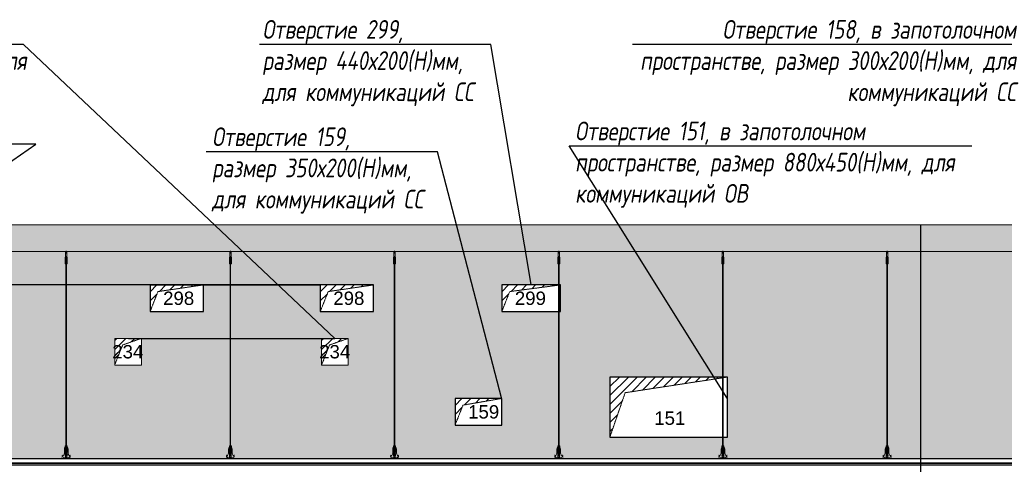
# Model space of a CAD drawing. Header units: millimetres. Extents: x -57162 to 485422, y -209335 to -9481.
# Tile 32 of 256: x 43238 to 50615, y -196229 to -192901. Entities that reach past the tile are written whole.
import ezdxf
from ezdxf import colors
from ezdxf.entities.mleader import LeaderData, LeaderLine
from ezdxf.math import Vec2, Vec3

# ---------------------------------------------------------------- set-up
doc = ezdxf.new("R2010")
doc.units = ezdxf.units.MM
doc.linetypes.add('( Hidden )', pattern=[0.375, 0.25, -0.125])
doc.linetypes.add('DASHDOT', pattern=[25.4, 12.7, -6.35, 0, -6.35])
doc.layers.get('Defpoints').update_dxf_attribs({"color": 31})
doc.layers.add('3_RC_Ceiling', color=253, linetype='Continuous', lineweight=5)
doc.layers.add('A-DETL-GENF', color=7, linetype='Continuous', lineweight=5)
doc.layers.add('dim_per', color=7, linetype='Continuous', lineweight=9, true_color=0x1c3800)
doc.layers.add('dim_razv', color=7, linetype='DASHDOT', lineweight=9, true_color=0x183018)
doc.styles.add('fl_iso paper', font='isocpeur.ttf', dxfattribs={"width": 0.8, "oblique": 10})
doc.styles.get("Standard").update_dxf_attribs({"font": 'arial.ttf'})

# ---------------------------------------------------------------- blocks, each defined once
blk = doc.blocks.new('*U1653')
at = {"layer": '3_RC_Ceiling', "ltscale": 20}
for p, q in [((-5, 772.5, 2.5), (-5, 712.6, 2.5)), ((0, 777.5, 2.5), (0, 758.3, 2.5)), ((5, 772.5, 2.5), (5, 712.6, 2.5)), ((-7.5, 720.2, 2.5), (-2, 720.2, 2.5)), ((-7.5, 691.7, 2.5), (-2, 691.7, 2.5)), ((5, 734.5, 2.5), (-5, 734.5, 2.5)), ((5, 712.6, 2.5), (-5, 712.6, 2.5)), ((-2, 733.3, 2.5), (-2, 712.6, 2.5)), ((-2, 685, 2.5), (-2, 725.7, 2.5)), ((-2, -659.2, 2.5), (-2, 678.7, 2.5)), ((2, 733.3, 2.5), (2, 712.6, 2.5)), ((2, 685, 2.5), (2, 725.7, 2.5)), ((2, 720.2, 2.5), (7.5, 720.2, 2.5)), ((2, 691.7, 2.5), (7.5, 691.7, 2.5)), ((2, -659.2, 2.5), (2, 678.7, 2.5)), ((-2, -678.3, 2.5), (-2, -649.9, 2.5)), ((2, -678.3, 2.5), (2, -649.9, 2.5)), ((-7.5, -691.3, 2.5), (-2, -691.3, 2.5)), ((-7.5, -719.8, 2.5), (-2, -719.8, 2.5)), ((5.7, -736.1, 2.5), (-5.8, -736.1, 2.5)), ((-2, -726.6, 2.5), (-2, -685.9, 2.5)), ((-2, -749.7, 2.5), (-2, -733.6, 2.5)), ((2, -726.6, 2.5), (2, -685.9, 2.5)), ((2, -691.3, 2.5), (7.5, -691.3, 2.5)), ((2, -719.8, 2.5), (7.5, -719.8, 2.5)), ((2, -749.7, 2.5), (2, -733.6, 2.5)), ((-5.8, -754.1, 2.5), (-5.8, -765.1, 2.5)), ((-5.8, -765.1, 2.5), (-5.8, -771.6, 2.5)), ((-3.4, -742.1, 2.5), (-3.4, -738.7, 2.5)), ((-2, -738.2, 2.5), (-2.9, -738.2, 2.5)), ((-2, -742.6, 2.5), (-2.9, -742.6, 2.5)), ((-2.5, -742.1, 2.5), (-2.6, -738.2, 2.5)), ((-2, -742.1, 2.5), (-2.5, -742.1, 2.5)), ((2.9, -738.2, 2.5), (2, -738.2, 2.5)), ((2.5, -742.1, 2.5), (2, -742.1, 2.5)), ((2.9, -742.6, 2.5), (2, -742.6, 2.5)), ((2.5, -742.1, 2.5), (2.6, -738.2, 2.5)), ((3.4, -742.1, 2.5), (3.4, -738.7, 2.5)), ((5.7, -754.1, 2.5), (5.7, -765.1, 2.5)), ((5.7, -765.1, 2.5), (5.7, -771.6, 2.5))]:
    blk.add_line(p, q, dxfattribs=at)
for points, elevation in [([(-7.5, 730.9), (-7.5, 680.2, 0.311691), (7.5, 680.2), (7.5, 730.9, 0.333333)], -2.5), ([(-7.5, -680.6), (-7.5, -731.4, 0.311691), (7.5, -731.4), (7.5, -680.6, 0.333333)], 2.5)]:
    blk.add_lwpolyline(points, format="xyb", close=True, dxfattribs=dict(at, elevation=elevation))
at = {"layer": '3_RC_Ceiling', "ltscale": 20, "elevation": 2.5}
for points in [[(2.2, 725.2, 0.15158), (2, 725.7, 0.106977), (1.5, 726.2, 0.07462), (0.9, 726.4, 0.061287), (0, 726.5, 0.061287), (-0.9, 726.4, 0.07462), (-1.5, 726.2, 0.106977), (-2, 725.7, 0.15158), (-2.2, 725.2, 0.156429), (-2, 724.8, 0.106977)], [(2.2, 685.5, -0.15158), (2, 685, -0.106977), (1.5, 684.6, -0.07462), (0.9, 684.3, -0.061287), (0, 684.2, -0.061287), (-0.9, 684.3, -0.07462), (-1.5, 684.6, -0.106977), (-2, 685, -0.15158), (-2.2, 685.5, -0.156429), (-2, 685.9, -0.106977)], [(2.2, 725.2, -0.164855), (2, 724.7, -0.106977)], [(2, 686, -0.164855), (2.2, 685.5, -0.15158)], [(7.5, -691.9, -0.160742), (14, -705.3), (14, -735.7, 0.196304), (21.1, -753.2, -0.186577), (22, -755.1, 0.403263), (23.5, -756.6), (23.5, -756.6, 0.315299), (24.9, -755.6), (25.1, -755, -0.253979), (26.2, -754, -0.113914), (26.7, -754, -0.349227), (27.8, -755.5), (27.8, -757.6, -0.065543), (27.7, -758.9), (26.2, -764.2, -0.339454), (16.6, -771.6), (-16.6, -771.6, -0.339454), (-26.2, -764.2), (-27.7, -758.9, -0.065543), (-27.8, -757.6), (-27.8, -755.5, -0.349227), (-26.7, -754, -0.113914), (-26.2, -754, -0.253979), (-25.1, -755), (-24.9, -755.6, 0.315299), (-23.5, -756.6), (-23.5, -756.6, 0.403263), (-22, -755.1, -0.186577), (-21.1, -753.2, 0.196304), (-14, -735.7), (-14, -705.3, -0.160742), (-7.5, -691.9)], [(2.2, -686.3, 0.15158), (2, -685.9, 0.106977), (1.5, -685.4, 0.07462), (0.9, -685.1, 0.061287), (0, -685, 0.061287), (-0.9, -685.1, 0.07462), (-1.5, -685.4, 0.106977), (-2, -685.9, 0.15158), (-2.2, -686.3, 0.156429), (-2, -686.8, 0.106977)], [(2.2, -726.1, -0.15158), (2, -726.6, -0.106977), (1.5, -727, -0.07462), (0.9, -727.3, -0.061287), (0, -727.4, -0.061287), (-0.9, -727.3, -0.07462), (-1.5, -727, -0.106977), (-2, -726.6, -0.15158), (-2.2, -726.1, -0.156429), (-2, -725.6, -0.106977)], [(2.2, -686.4, -0.164855), (2, -686.8, -0.106977)], [(2, -725.6, -0.164855), (2.2, -726.1, -0.15158)], [(5.7, -756.1), (6.5, -756.1, 0.414214), (7, -755.6), (7, -754.6, 0.414214), (6.5, -754.1), (-6.5, -754.1, 0.414214), (-7, -754.6), (-7, -755.6, 0.414214), (-6.5, -756.1), (-5.8, -756.1)], [(5.7, -763.1), (6.5, -763.1, -0.414214), (7, -763.6), (7, -764.6, -0.414214), (6.5, -765.1), (-6.5, -765.1, -0.414214), (-7, -764.6), (-7, -763.6, -0.414214), (-6.5, -763.1), (-5.8, -763.1)], [(5.7, -771.6), (5.7, -772.6, -0.414214), (2.8, -775.6), (-2.7, -775.6, -0.414214), (-5.8, -772.6), (-5.8, -771.6)]]:
    blk.add_lwpolyline(points, format="xyb", dxfattribs=at)
at = {"layer": '3_RC_Ceiling', "ltscale": 20, "elevation": 2.5, "flags": 128}
blk.add_lwpolyline([(5.7, -754.1, -0.414214), (6.2, -753.6), (6.7, -753.6), (6.7, -740.6), (6.2, -740.6, -0.414214), (5.7, -740.1), (5.7, -735.2), (-5.8, -735.2), (-5.8, -740.1, -0.414214), (-6.3, -740.6), (-6.8, -740.6), (-6.8, -753.6), (-6.3, -753.6, -0.414214), (-5.8, -754.1)], format="xyb", dxfattribs=at)
at = {"layer": '3_RC_Ceiling', "ltscale": 20, "const_width": 2.22, "elevation": 2.5}
blk.add_lwpolyline([(27.8, -751.9, -1), (32.2, -751.9), (32.2, -753.5, -0.267949), (31.5, -754.7, 0.57735), (31.5, -757.1, -0.267949), (32.2, -758.3), (32.2, -761, -0.267949), (31.5, -762.2, 0.57735), (31.5, -764.6, -0.267949), (32.2, -765.8), (32.2, -768.4, -0.267949), (31.5, -769.6, 0.57735), (31.5, -772, -0.267949), (32.2, -773.2), (32.2, -776.1, -0.414214), (30.8, -777.5), (24.6, -777.5, -0.247529), (23.5, -776.9, 0.247529), (22.3, -776.3), (18.4, -776.3, 0.247529), (17.3, -776.9, -0.247529), (16.1, -777.5), (2.4, -777.5, -0.267949), (1.2, -776.8, 0.57735), (-1.2, -776.8, -0.267949), (-2.4, -777.5), (-16.1, -777.5, -0.247529), (-17.3, -776.9, 0.247529), (-18.4, -776.3), (-22.3, -776.3, 0.247529), (-23.5, -776.9, -0.247529), (-24.6, -777.5), (-30.8, -777.5, -0.414214), (-32.2, -776.1), (-32.2, -773.2, -0.267949), (-31.5, -772, 0.57735), (-31.5, -769.6, -0.267949), (-32.2, -768.4), (-32.2, -765.8, -0.267949), (-31.5, -764.6, 0.57735), (-31.5, -762.2, -0.267949), (-32.2, -761), (-32.2, -758.3, -0.267949), (-31.5, -757.1, 0.57735), (-31.5, -754.7, -0.267949), (-32.2, -753.5), (-32.2, -751.9, -1), (-27.8, -751.9, -1)], format="xyb", dxfattribs=at)
at = {"layer": '3_RC_Ceiling', "ltscale": 20}
for centre in [(0, 716.5, 2.5), (0, 696.5, 2.5), (0, -695.1, 2.5), (0, -715.1, 2.5)]:
    blk.add_circle(centre, 1.6, dxfattribs=at)
for centre, radius, start, end in [((0, 706.5, 2.5), 2.8, 131.81165, 228.19115), ((0, 706.5, 2.5), 2.8, 131.81165, 228.19115), ((0, 706.5, 2.5), 2.8, 48.19102, 131.81165), ((0, 706.5, 2.5), 2.8, 228.19115, 311.81178), ((0, 706.5, 2.5), 2.8, 311.81178, 48.19102), ((0, -705.1, 2.5), 2.8, 131.81165, 228.19115), ((0, -705.1, 2.5), 2.8, 131.81165, 228.19115), ((0, -705.1, 2.5), 2.8, 48.19102, 131.81165), ((0, -705.1, 2.5), 2.8, 228.19115, 311.81178), ((0, -705.1, 2.5), 2.8, 311.81178, 48.19102), ((-2.9, -738.7, 2.5), 0.5, 90.0014, 180.0014), ((-2.9, -742.1, 2.5), 0.5, 180.0014, 270.0014), ((-1.5, -749.7, 2.5), 0.531, 180.0014, 219.64067), ((-0.8, -749.2, 2.5), 1.44, 219.64067, 243.43635), ((-0.3, -748.2, 2.5), 2.48, 243.43635, 258.30048), ((0, -746.8, 2.5), 3.99, 258.30048, 270.0014), ((0, -746.8, 2.5), 3.99, 270.0014, 281.70232), ((0.3, -748.2, 2.5), 2.48, 281.70232, 296.56645), ((0.8, -749.2, 2.5), 1.44, 296.56645, 320.36213), ((1.5, -749.7, 2.5), 0.531, 320.36213, 0.0014), ((2.9, -738.7, 2.5), 0.5, 0.0014, 90.0014), ((2.9, -742.1, 2.5), 0.5, 270.0014, 0.0014)]:
    blk.add_arc(centre, radius, start, end, dxfattribs=at)
blk = doc.blocks.new('*U1654')
at = {"color": 0, "linetype": 'ByBlock', "lineweight": -2, "transparency": 16777216}
for p in [(24600, 0), (25830, 0), (27060, 0), (28290, 0), (29520, 0), (30750, 0)]:
    blk.add_blockref('*U1653', p, dxfattribs=at)

msp = doc.modelspace()

# ---------------------------------------------------------------- hatches: boundary and pattern name
at = {"linetype": '( Hidden )', "lineweight": 13, "ltscale": 1000}
h = msp.add_hatch(dxfattribs=at)
h.set_pattern_fill('ANSI31', color=253, scale=15)
h.set_pattern_definition([(45, (-124408.053, 1150), (-33.6759605, 33.6759605), [])])
h.paths.add_polyline_path([(44214.8, -195086.3), (44214.8, -194886.3), (44614.8, -194886.3), (44274.3, -194936.2)])
h = msp.add_hatch(dxfattribs=at)
h.set_pattern_fill('ANSI31', color=253, scale=15)
h.set_pattern_definition([(45, (-123133.053, 1150), (-33.6759605, 33.6759605), [])])
h.paths.add_polyline_path([(45489.8, -195086.3), (45489.8, -194886.3), (45889.8, -194886.3), (45549.3, -194936.2)])
h = msp.add_hatch(dxfattribs=at)
h.set_pattern_fill('ANSI31', color=253, scale=15)
h.set_pattern_definition([(45, (-121773.053, 1150), (-33.6759605, 33.6759605), [])])
h.paths.add_polyline_path([(46849.8, -195086.3), (46849.8, -194886.3), (47289.8, -194886.3), (46909.3, -194936.2)])
h = msp.add_hatch(dxfattribs=at)
h.set_pattern_fill('ANSI31', color=253, scale=15)
h.set_pattern_definition([(45, (-116626.46, 750), (-33.6759605, 33.6759605), [])])
h.paths.add_polyline_path([(43949.8, -195486.3), (43949.8, -195286.3), (44149.8, -195286.3), (44009.3, -195336.2)])
h = msp.add_hatch(dxfattribs=at)
h.set_pattern_fill('ANSI31', color=253, scale=15)
h.set_pattern_definition([(45, (-115076.46, 750), (-33.6759605, 33.6759605), [])])
h.paths.add_polyline_path([(45499.8, -195486.3), (45499.8, -195286.3), (45699.8, -195286.3), (45559.3, -195336.2)])
h = msp.add_hatch(dxfattribs=at)
h.set_pattern_fill('ANSI31', color=253, scale=15)
h.set_pattern_definition([(45, (-120963.053, 710), (-33.6759605, 33.6759605), [])])
h.paths.add_polyline_path([(47659.8, -196026.3), (47659.8, -195576.3), (48539.8, -195576.3), (47774.2, -195693.1)])
h = msp.add_hatch(dxfattribs=at)
h.set_pattern_fill('ANSI31', color=253, scale=15)
h.set_pattern_definition([(45, (-122123.053, 300), (-33.6759605, 33.6759605), [])])
h.paths.add_polyline_path([(46499.8, -195936.3), (46499.8, -195736.3), (46849.8, -195736.3), (46559.3, -195786.2)])
at = {"layer": 'A-DETL-GENF'}
h = msp.add_hatch(dxfattribs=at)
h.set_pattern_fill('ANSI35', color=256, scale=20, style=0)
h.set_pattern_definition([(45, (-101968.28, -202177.55), (-89.80256, 89.80256), []), (45, (-101878.47, -202177.55), (-89.80256, 89.80256), [158.75, -31.75, 0, -31.75])])
h.paths.add_polyline_path([(18105.9, -194636.3), (63128.8, -194636.3), (63128.8, -194436.3), (18105.9, -194436.3)])
at = {"layer": 'dim_razv', "linetype": 'ByBlock', "true_color": 0xd9d9d9, "transparency": 33554687}
h = msp.add_hatch(color=254, dxfattribs=at)
h.dxf.hatch_style = 1
h.paths.add_polyline_path([(28219.8, -195516.3), (28479.8, -195516.3), (28479.8, -195256.3), (28219.8, -195256.3)], flags=16)
h.paths.add_polyline_path([(19499.8, -195216.3), (19799.8, -195216.3), (19799.8, -195016.3), (19499.8, -195016.3)], flags=16)
h.paths.add_polyline_path([(41439.8, -195086.3), (41839.8, -195086.3), (41839.8, -194886.3), (41439.8, -194886.3)], flags=17)
h.paths.add_polyline_path([(44214.8, -195086.3), (44614.8, -195086.3), (44614.8, -194886.3), (44214.8, -194886.3)], flags=16)
h.paths.add_polyline_path([(44149.8, -195486.3), (43949.8, -195486.3), (43949.8, -195286.3), (44149.8, -195286.3)], flags=16)
h.paths.add_polyline_path([(45489.8, -195086.3), (45889.8, -195086.3), (45889.8, -194886.3), (45489.8, -194886.3)], flags=16)
h.paths.add_polyline_path([(45699.8, -195486.3), (45499.8, -195486.3), (45499.8, -195286.3), (45699.8, -195286.3)], flags=16)
h.paths.add_polyline_path([(46849.8, -195086.3), (47289.8, -195086.3), (47289.8, -194886.3), (46849.8, -194886.3)], flags=16)
h.paths.add_polyline_path([(46499.8, -195936.3), (46849.8, -195936.3), (46849.8, -195736.3), (46499.8, -195736.3)], flags=16)
h.paths.add_polyline_path([(53189.8, -195586.3), (51039.8, -195586.3), (51039.8, -195186.3), (53189.8, -195186.3)], flags=16)
h.paths.add_polyline_path([(51389.8, -195936.3), (51089.8, -195936.3), (51089.8, -195736.3), (51389.8, -195736.3)], flags=16)
h.paths.add_polyline_path([(40839.8, -195946.3), (40839.8, -196136.3), (40119.8, -196136.3), (40119.8, -195946.3)], flags=16)
h.paths.add_polyline_path([(48539.8, -195576.3), (48539.8, -196026.3), (47659.8, -196026.3), (47659.8, -195576.3)], flags=16)
h.paths.add_polyline_path([(51459.8, -196186.3), (51459.8, -196021.3), (52019.8, -196021.3), (52019.8, -196186.3), (62689.8, -196186.3), (62689.8, -194636.3), (41439.8, -194636.3), (41439.8, -195586.3), (39839.8, -195586.3), (39839.8, -194636.3), (18789.8, -194636.3), (18789.8, -196186.3)])

# ---------------------------------------------------------------- linework, layer by layer
at = {"lineweight": 13}
for points in [[(18105.9, -194636.3), (63128.8, -194636.3), (63128.8, -194436.3), (18105.9, -194436.3)], [(44149.8, -195486.3), (43949.8, -195486.3), (43949.8, -195286.3), (44149.8, -195286.3)], [(45699.8, -195486.3), (45499.8, -195486.3), (45499.8, -195286.3), (45699.8, -195286.3)]]:
    msp.add_lwpolyline(points, close=True, dxfattribs=at)
at = {"lineweight": 30}
msp.add_lwpolyline([(49989.8, -200086.3), (49989.8, -194436.3)], dxfattribs=at)
at = {"color": 253, "linetype": '( Hidden )', "lineweight": 13, "ltscale": 15}
for points in [[(44214.8, -195086.3), (44214.8, -194886.3), (44614.8, -194886.3), (44274.3, -194936.2)], [(45489.8, -195086.3), (45489.8, -194886.3), (45889.8, -194886.3), (45549.3, -194936.2)], [(46849.8, -195086.3), (46849.8, -194886.3), (47289.8, -194886.3), (46909.3, -194936.2)], [(43949.8, -195486.3), (43949.8, -195286.3), (44149.8, -195286.3), (44009.3, -195336.2)], [(45499.8, -195486.3), (45499.8, -195286.3), (45699.8, -195286.3), (45559.3, -195336.2)], [(47659.8, -196026.3), (47659.8, -195576.3), (48539.8, -195576.3), (47774.2, -195693.1)], [(46499.8, -195936.3), (46499.8, -195736.3), (46849.8, -195736.3), (46559.3, -195786.2)]]:
    msp.add_lwpolyline(points, close=True, dxfattribs=at)
for points in [[(44214.8, -195086.3), (44614.8, -195086.3), (44614.8, -194886.3), (44214.8, -194886.3)], [(45489.8, -195086.3), (45889.8, -195086.3), (45889.8, -194886.3), (45489.8, -194886.3)], [(46849.8, -195086.3), (47289.8, -195086.3), (47289.8, -194886.3), (46849.8, -194886.3)], [(47659.8, -196026.3), (48539.8, -196026.3), (48539.8, -195576.3), (47659.8, -195576.3)], [(46499.8, -195936.3), (46849.8, -195936.3), (46849.8, -195736.3), (46499.8, -195736.3)]]:
    msp.add_lwpolyline(points, close=True)
at = {"linetype": 'ByBlock'}
for points in [[(18789.8, -196186.3), (62689.8, -196186.3), (62689.8, -196221.3), (18789.8, -196221.3)], [(62689.8, -196236.3), (18789.8, -196236.3), (18789.8, -196221.3), (62689.8, -196221.3)]]:
    msp.add_lwpolyline(points, close=True, dxfattribs=at)

# ---------------------------------------------------------------- block references
msp.add_blockref('*U1654', (18986.7, -195408.9, -2.5))

# ---------------------------------------------------------------- texts
at = {"layer": 'Defpoints', "lineweight": 13, "char_height": 100, "attachment_point": 5}
for s, insert in [('298', (44429.2, -194987)), ('298', (45704.2, -194987)), ('299', (47064.2, -194987)), ('234', (44048, -195387)), ('234', (45598, -195387)), ('159', (46714.2, -195837)), ('151', (48108.7, -195884.3))]:
    msp.add_mtext_dynamic_manual_height_columns(s, width=219.763, gutter_width=12.5, heights=[0], dxfattribs=dict(at, insert=insert))

# ---------------------------------------------------------------- leaders
at = {"layer": 'dim_per', "linetype": 'ByBlock'}
ml = msp.add_multileader_mtext('Standard', dxfattribs=at)
ml.set_content('Отверстие 234, в запотолочном пространстве, размер 200х200(Н)мм, для коммуникаций ОВ', color=256, style='fl_iso paper')
ml.set_leader_properties()
ml.build(insert=Vec2(0, 0))
ml.multileader.update_dxf_attribs({"text_left_attachment_type": 6, "text_right_attachment_type": 6, "dogleg_length": 252.8})
ctx = ml.context
ctx.base_point, ctx.char_height, ctx.plane_origin = Vec3(40472.9, -193086), 140, Vec3(43129.7, -190758.1)
ctx.left_attachment, ctx.right_attachment = 6, 6
notes = []
notes.append((ctx, [(0, (1, 1, 0), (43266.8, -193086), (-1, 0), 45.6, [(1, [(44049.8, -195286.3), (45599.8, -195286.3)], 0, [])])]))
ctx.mtext.insert, ctx.mtext.width, ctx.mtext.flow_direction = Vec3(40474.9, -192904), 2942.015, 5
ml = msp.add_multileader_mtext('Standard', dxfattribs=at)
ml.set_content('Отверстие 299, \\Pразмер 440х200(Н)мм, \\Pдля коммуникаций СС', color=256, style='fl_iso paper')
ml.set_leader_properties()
ml.build(insert=Vec2(0, 0))
ml.multileader.update_dxf_attribs({"text_left_attachment_type": 6, "text_right_attachment_type": 6, "dogleg_length": 252.8})
ctx = ml.context
ctx.base_point, ctx.char_height, ctx.plane_origin = Vec3(45054.9, -193086), 140, Vec3(53069.2, -190001.4)
ctx.left_attachment, ctx.right_attachment = 6, 6
notes.append((ctx, [(1, (1, 1, 0), (46767.1, -193086), (-1, 0), 42, [(0, [(47069.8, -194886.3)], 0, [])])]))
ctx.mtext.insert, ctx.mtext.width, ctx.mtext.flow_direction = Vec3(45056.9, -192904), 2942.015, 5
ml = msp.add_multileader_mtext('Standard', dxfattribs=at)
ml.set_content('Отверстие 158, в запотолочном пространстве, размер 300х200(Н)мм, для коммуникаций СС', color=256, style='fl_iso paper')
ml.set_leader_properties()
ml.build(insert=Vec2(0, 0))
ml.multileader.update_dxf_attribs({"text_left_attachment_type": 6, "text_right_attachment_type": 6, "dogleg_length": 252.8})
ctx = ml.context
ctx.base_point, ctx.char_height, ctx.plane_origin = Vec3(47957.3, -193086), 140, Vec3(47130, -191071.8)
ctx.left_attachment, ctx.right_attachment, ctx.text_align_type = 6, 6, 2
notes.append((ctx, [(0, (1, 1, 0), (50794.7, -193086), (-1, 0), 89.1, [(0, [(51239.8, -195736.3)], 0, [])])]))
ctx.mtext.insert, ctx.mtext.width, ctx.mtext.alignment, ctx.mtext.flow_direction = Vec3(50703.7, -192904), 2845.836, 3, 5
ml = msp.add_multileader_mtext('Standard', dxfattribs=at)
ml.set_content('Отверстие 298, в запотолочном пространстве, размер 400х200(Н)мм, для коммуникаций СС', color=256, style='fl_iso paper')
ml.set_leader_properties()
ml.build(insert=Vec2(0, 0))
ml.multileader.update_dxf_attribs({"text_left_attachment_type": 6, "text_right_attachment_type": 6, "dogleg_length": 252.8})
ctx = ml.context
ctx.base_point, ctx.char_height, ctx.plane_origin = Vec3(40346.4, -193832.7), 140, Vec3(46678.1, -190758.1)
ctx.left_attachment, ctx.right_attachment = 6, 6
notes.append((ctx, [(1, (1, 1, 0), (43358.7, -193832.7), (-1, 0), 252.8, [(0, [(44214.8, -194886.3), (45489.8, -194886.3), (41839.8, -194886.3)], 0, [])])]))
ctx.mtext.insert, ctx.mtext.width, ctx.mtext.flow_direction = Vec3(40348.4, -193650.7), 2942.015, 5
ml = msp.add_multileader_mtext('Standard', dxfattribs=at)
ml.set_content('Отверстие 159, \\Pразмер 350х200(Н)мм, \\Pдля коммуникаций СС', color=256, style='fl_iso paper')
ml.set_leader_properties()
ml.build(insert=Vec2(0, 0))
ml.multileader.update_dxf_attribs({"text_left_attachment_type": 6, "text_right_attachment_type": 6, "dogleg_length": 252.8})
ctx = ml.context
ctx.base_point, ctx.char_height, ctx.plane_origin = Vec3(44677.6, -193889.4), 140, Vec3(53069.2, -190668.9)
ctx.left_attachment, ctx.right_attachment = 6, 6
notes.append((ctx, [(1, (1, 1, 0), (46367.4, -193889.4), (-1, 0), 42, [(0, [(46849.8, -195736.3)], 0, [])])]))
ctx.mtext.insert, ctx.mtext.width, ctx.mtext.flow_direction = Vec3(44679.6, -193707.4), 2942.015, 5
ml = msp.add_multileader_mtext('Standard', dxfattribs=at)
ml.set_content('Отверстие 151, в запотолочном пространстве, размер 880х450(Н)мм, для коммуникаций ОВ', color=256, style='fl_iso paper')
ml.set_leader_properties()
ml.build(insert=Vec2(0, 0))
ml.multileader.update_dxf_attribs({"text_left_attachment_type": 6, "text_right_attachment_type": 6, "dogleg_length": 252.8})
ctx = ml.context
ctx.base_point, ctx.char_height, ctx.plane_origin = Vec3(47397.3, -193846.3), 140, Vec3(56412.6, -190758.1)
ctx.left_attachment, ctx.right_attachment = 6, 6
notes.append((ctx, [(0, (1, 1, 0), (47355.2, -193846.3), (1, 0), 42, [(0, [(48539.8, -195736.3)], 0, [])])]))
ctx.mtext.insert, ctx.mtext.width, ctx.mtext.flow_direction = Vec3(47399.3, -193664.3), 2942.015, 5
for ctx, leaders in notes:
    for number, flags, end, landing, length, lines in leaders:
        leader = LeaderData()
        leader.index, (leader.has_last_leader_line, leader.has_dogleg_vector, leader.attachment_direction) = number, flags
        leader.last_leader_point, leader.dogleg_vector, leader.dogleg_length = Vec3(end), Vec3(landing), length
        for number, points, colour, breaks in lines:
            line = LeaderLine()
            line.index, line.vertices, line.color, line.breaks = number, Vec3.list(points), colors.encode_raw_color(colour), breaks
            leader.lines.append(line)
        ctx.leaders.append(leader)

doc.saveas('drawing.dxf')
